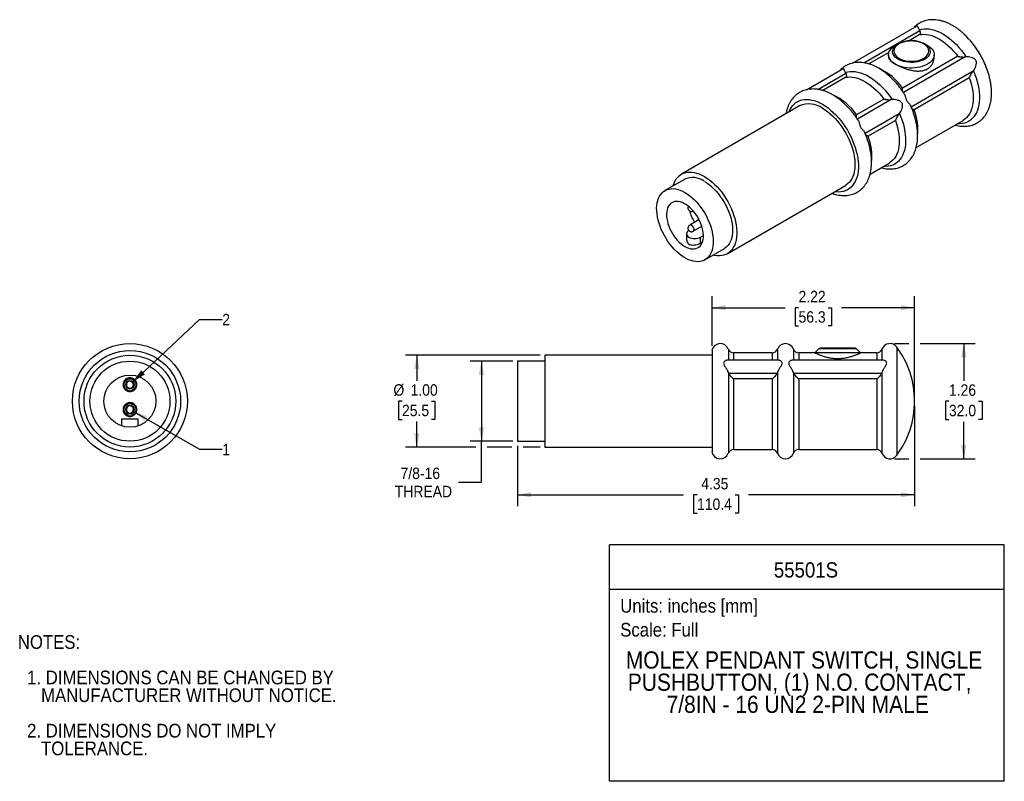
# Model space of a CAD drawing. Header units: inches. Extents: x 0.2 to 11, y 0 to 8.3.
import ezdxf
from ezdxf.enums import TextEntityAlignment as Align

# ---------------------------------------------------------------- set-up
doc = ezdxf.new("R2010")
doc.units = ezdxf.units.IN
doc.header["$MEASUREMENT"] = 0
doc.linetypes.add('SLD-Solid', pattern=[0])
doc.layers.add('DIMENSIONS', color=140, linetype='SLD-Solid', lineweight=25)
doc.layers.add('TEXT', color=140, linetype='SLD-Solid', lineweight=25)
doc.layers.add('SLD-DEFPOINTS', color=7, linetype='Continuous', plot=False)
doc.layers.get('SLD-DEFPOINTS').off()
doc.styles.add('SLDTEXTSTYLE0', font='GOTHIC.TTF', dxfattribs={"width": 0.913})
doc.dimstyles.new('SLDDIMSTYLE0', dxfattribs={"dimtxt": 0.125, "dimasz": 0.15, "dimexe": 0, "dimexo": 0.0625, "dimgap": 0.03125, "dimtad": 0, "dimtih": 1, "dimtoh": 1, "dimrnd": 1e-09, "dimzin": 12, "dimdsep": 46, "dimtxsty": 'SLDTEXTSTYLE0', "dimsah": 1, "dimcen": 0.09, "dimadec": 0, "dimazin": 3, "dimtfac": 1, "dimtdec": 3, "dimtofl": 0, "dimtmove": 0, "dimatfit": 3, "dimfxl": 0, "dimfrac": 2, "dimtolj": 1, "dimtzin": 12, "dimarcsym": 0})
doc.dimstyles.new('SLDDIMSTYLE1', dxfattribs={"dimtxt": 0.125, "dimasz": 0.15, "dimexe": 0, "dimexo": 0.0625, "dimgap": 0.03125, "dimtad": 0, "dimtih": 1, "dimtoh": 1, "dimrnd": 1e-09, "dimzin": 12, "dimdsep": 46, "dimtxsty": 'SLDTEXTSTYLE0', "dimsah": 1, "dimcen": 0.09, "dimadec": 0, "dimazin": 3, "dimtfac": 1, "dimtofl": 0, "dimtmove": 0, "dimatfit": 3, "dimfxl": 0, "dimfrac": 2, "dimtolj": 1, "dimtzin": 12, "dimarcsym": 0})
doc.dimstyles.new('SLDDIMSTYLE2', dxfattribs={"dimtxt": 0.125, "dimasz": 0.15, "dimexe": 0, "dimexo": 0.0625, "dimgap": 0.03125, "dimtad": 0, "dimtih": 1, "dimtoh": 1, "dimrnd": 1e-09, "dimzin": 4, "dimdsep": 46, "dimtxsty": 'SLDTEXTSTYLE0', "dimsah": 1, "dimcen": 0.09, "dimadec": 0, "dimazin": 1, "dimtfac": 1, "dimtofl": 0, "dimtmove": 0, "dimatfit": 3, "dimfxl": 0, "dimfrac": 2, "dimtolj": 1, "dimtzin": 12, "dimarcsym": 0})
doc.dimstyles.new('SLDDIMSTYLE3', dxfattribs={"dimtxt": 0.125, "dimasz": 0.15, "dimexe": 0, "dimexo": 0.0625, "dimgap": 0.03125, "dimtad": 0, "dimtih": 1, "dimtoh": 1, "dimrnd": 1e-09, "dimzin": 12, "dimdsep": 46, "dimtxsty": 'SLDTEXTSTYLE0', "dimsah": 1, "dimcen": 0, "dimadec": 0, "dimazin": 3, "dimtfac": 1, "dimtofl": 0, "dimtmove": 0, "dimatfit": 3, "dimfxl": 0, "dimfrac": 2, "dimtolj": 1, "dimtzin": 12, "dimarcsym": 0})

# ---------------------------------------------------------------- blocks, each defined once
blk = doc.blocks.new('SW_NOTE_0')
at = {"layer": 'TEXT', "color": 0, "insert": (0, 0.192), "char_height": 0.15, "attachment_point": 1, "style": 'SLDTEXTSTYLE0'}
blk.add_mtext('Scale: Full', dxfattribs=at)
blk = doc.blocks.new('SW_NOTE_0_1')
at = {"layer": 'TEXT', "color": 0, "insert": (0, 0.192), "char_height": 0.15, "attachment_point": 1, "style": 'SLDTEXTSTYLE0'}
blk.add_mtext('Units: inches [mm]', dxfattribs=at)
blk = doc.blocks.new('Block1')
at = {"layer": 'TEXT'}
for p, q in [((11, 2.589), (6.679, 2.589)), ((6.679, 0), (6.679, 2.589)), ((11, 0), (11, 2.589)), ((6.679, 2.102), (11, 2.102)), ((11, 0), (6.679, 0))]:
    blk.add_line(p, q, dxfattribs=at)
at = {"layer": 'TEXT', "color": 140}
for name, p in [('SW_NOTE_0_1', (6.795, 1.803)), ('SW_NOTE_0', (6.795, 1.541))]:
    blk.add_blockref(name, p, dxfattribs=at)
at = {"layer": 'TEXT', "color": 140, "style": 'SLDTEXTSTYLE0', "width": 0.913}
for tag, height, p in [('AUTOATTR0', 0.167, (8.477, 2.179)), ('AUTOATTR1_0', 0.188, (6.856, 1.177)), ('AUTOATTR1_1', 0.188, (6.878, 0.934)), ('AUTOATTR1_2', 0.188, (7.303, 0.692))]:
    blk.add_attdef(tag, text='', height=height, dxfattribs=at).set_placement(p, align=Align.BOTTOM_LEFT)
blk = doc.blocks.new('SW_NOTE_0_2')
at = {"layer": 'TEXT', "color": 0, "char_height": 0.15, "attachment_point": 1, "style": 'SLDTEXTSTYLE0'}
for s, insert in [('NOTES:', (0, 0.192)), ('  1. DIMENSIONS CAN BE CHANGED BY     ', (0, -0.196)), ('     MANUFACTURER WITHOUT NOTICE.', (0, -0.39)), ('  2. DIMENSIONS DO NOT IMPLY ', (0, -0.778)), ('     TOLERANCE.', (0, -0.972))]:
    blk.add_mtext(s, dxfattribs=dict(at, insert=insert))
blk = doc.blocks.new('_D')
at = {"layer": 'DIMENSIONS'}
for p, q in [((9.798, 4.789), (9.955, 4.789)), ((10.08, 4.789), (10.681, 4.789)), ((10.556, 4.789), (10.556, 4.383)), ((10.394, 4.158), (10.356, 4.158)), ((10.356, 4.158), (10.356, 3.959)), ((10.718, 4.158), (10.756, 4.158)), ((10.756, 4.158), (10.756, 3.959)), ((10.356, 3.959), (10.394, 3.959)), ((10.556, 3.529), (10.556, 3.934)), ((10.756, 3.959), (10.718, 3.959)), ((9.798, 3.529), (9.955, 3.529)), ((10.08, 3.529), (10.681, 3.529))]:
    blk.add_line(p, q, dxfattribs=at)
for points in [[(10.556, 4.789), (10.526, 4.639), (10.586, 4.639)], [(10.556, 3.529), (10.586, 3.679), (10.526, 3.679)]]:
    blk.add_solid(points, dxfattribs=at)
at = {"layer": 'DIMENSIONS', "char_height": 0.125, "attachment_point": 1, "style": 'SLDTEXTSTYLE0'}
for s, insert in [('1.26', (10.394, 4.343)), ('32.0', (10.394, 4.119))]:
    blk.add_mtext(s, dxfattribs=dict(at, insert=insert))
blk = doc.blocks.new('_D_1')
at = {"layer": 'DIMENSIONS'}
for p, q in [((10.018, 4.109), (10.018, 3.01)), ((5.67, 3.671), (5.67, 3.01)), ((5.67, 3.135), (7.488, 3.135)), ((7.636, 3.134), (7.598, 3.134)), ((7.598, 3.134), (7.598, 2.935)), ((8.052, 3.134), (8.09, 3.134)), ((8.09, 3.134), (8.09, 2.935)), ((10.018, 3.135), (8.2, 3.135)), ((7.598, 2.935), (7.636, 2.935)), ((8.09, 2.935), (8.052, 2.935))]:
    blk.add_line(p, q, dxfattribs=at)
for points in [[(5.67, 3.135), (5.82, 3.105), (5.82, 3.165)], [(10.018, 3.135), (9.868, 3.165), (9.868, 3.105)]]:
    blk.add_solid(points, dxfattribs=at)
at = {"layer": 'DIMENSIONS', "char_height": 0.125, "attachment_point": 1, "style": 'SLDTEXTSTYLE0'}
for s, insert in [('4.35', (7.682, 3.319)), ('110.4', (7.636, 3.095))]:
    blk.add_mtext(s, dxfattribs=dict(at, insert=insert))
blk = doc.blocks.new('_D_2')
at = {"layer": 'DIMENSIONS'}
for p, q in [((5.62, 4.596), (5.151, 4.596)), ((5.276, 4.596), (5.276, 3.721)), ((5.62, 3.721), (5.151, 3.721)), ((5.276, 3.272), (5.276, 3.721)), ((5.026, 3.272), (5.276, 3.272))]:
    blk.add_line(p, q, dxfattribs=at)
for points in [[(5.276, 4.596), (5.246, 4.446), (5.306, 4.446)], [(5.276, 3.721), (5.306, 3.871), (5.246, 3.871)]]:
    blk.add_solid(points, dxfattribs=at)
at = {"layer": 'DIMENSIONS', "char_height": 0.125, "attachment_point": 1, "style": 'SLDTEXTSTYLE0'}
for s, insert in [('7/8-16', (4.39, 3.432)), ('THREAD', (4.327, 3.233))]:
    blk.add_mtext(s, dxfattribs=dict(at, insert=insert))
blk = doc.blocks.new('_D_3')
at = {"layer": 'DIMENSIONS'}
for p, q in [((5.92, 4.661), (4.443, 4.661)), ((4.568, 4.661), (4.568, 4.382)), ((4.406, 4.159), (4.368, 4.159)), ((4.368, 4.159), (4.368, 3.96)), ((4.729, 4.159), (4.767, 4.159)), ((4.767, 4.159), (4.767, 3.96)), ((4.368, 3.96), (4.406, 3.96)), ((4.568, 3.656), (4.568, 3.935)), ((4.767, 3.96), (4.729, 3.96)), ((5.214, 3.656), (4.443, 3.656)), ((5.607, 3.656), (5.339, 3.656)), ((5.92, 3.656), (5.732, 3.656))]:
    blk.add_line(p, q, dxfattribs=at)
for points in [[(4.568, 4.661), (4.538, 4.511), (4.598, 4.511)], [(4.568, 3.656), (4.598, 3.806), (4.538, 3.806)]]:
    blk.add_solid(points, dxfattribs=at)
at = {"layer": 'DIMENSIONS', "char_height": 0.125, "attachment_point": 1, "style": 'SLDTEXTSTYLE0'}
for s, insert in [('%%c', (4.312, 4.344)), ('1.00', (4.5, 4.344)), ('25.5', (4.406, 4.12))]:
    blk.add_mtext(s, dxfattribs=dict(at, insert=insert))
blk = doc.blocks.new('_D_4')
at = {"layer": 'DIMENSIONS'}
for p, q in [((7.8, 4.764), (7.8, 5.307)), ((10.018, 4.209), (10.018, 5.307)), ((7.8, 5.182), (8.6, 5.182)), ((8.747, 5.181), (8.709, 5.181)), ((8.709, 5.181), (8.709, 4.983)), ((9.071, 5.181), (9.109, 5.181)), ((9.109, 5.181), (9.109, 4.983)), ((10.018, 5.182), (9.218, 5.182)), ((8.709, 4.983), (8.747, 4.983)), ((9.109, 4.983), (9.071, 4.983))]:
    blk.add_line(p, q, dxfattribs=at)
for points in [[(7.8, 5.182), (7.95, 5.152), (7.95, 5.212)], [(10.018, 5.182), (9.868, 5.212), (9.868, 5.152)]]:
    blk.add_solid(points, dxfattribs=at)
at = {"layer": 'DIMENSIONS', "char_height": 0.125, "attachment_point": 1, "style": 'SLDTEXTSTYLE0'}
for s, insert in [('2.22', (8.747, 5.366)), ('56.3', (8.747, 5.143))]:
    blk.add_mtext(s, dxfattribs=dict(at, insert=insert))
blk = doc.blocks.new('_D_5')
at = {"layer": 'DIMENSIONS'}
for p, q in [((1.461, 4.372), (2.188, 5.054)), ((2.188, 5.054), (2.438, 5.054))]:
    blk.add_line(p, q, dxfattribs=at)
blk.add_solid([(1.461, 4.372), (1.591, 4.452), (1.55, 4.496)], dxfattribs=at)
at = {"layer": 'DIMENSIONS', "insert": (2.438, 5.114), "char_height": 0.125, "attachment_point": 1, "style": 'SLDTEXTSTYLE0'}
blk.add_mtext('2', dxfattribs=at)
blk = doc.blocks.new('_D_6')
at = {"layer": 'DIMENSIONS'}
for p, q in [((1.468, 4.045), (2.188, 3.633)), ((2.188, 3.633), (2.438, 3.633))]:
    blk.add_line(p, q, dxfattribs=at)
blk.add_solid([(1.468, 4.045), (1.583, 3.944), (1.613, 3.996)], dxfattribs=at)
at = {"layer": 'DIMENSIONS', "insert": (2.438, 3.693), "char_height": 0.125, "attachment_point": 1, "style": 'SLDTEXTSTYLE0'}
blk.add_mtext('1', dxfattribs=at)

msp = doc.modelspace()

# ---------------------------------------------------------------- linework, layer by layer
for p, q in [((9.339, 7.857), (10.046, 8.266)), ((9.462, 7.861), (10.074, 8.214)), ((10.08, 8.173), (9.957, 8.102)), ((9.837, 8.068), (9.806, 8.05)), ((10.16, 8.05), (10.128, 8.068)), ((9.737, 7.975), (9.517, 7.848)), ((9.733, 7.948), (9.733, 7.923)), ((10.491, 7.932), (9.887, 7.584)), ((10.573, 7.926), (9.895, 7.536)), ((10.233, 7.923), (10.233, 7.948)), ((8.836, 7.567), (9.237, 7.799)), ((10.658, 7.768), (9.981, 7.377)), ((8.958, 7.57), (9.265, 7.747)), ((9.271, 7.706), (9.014, 7.558)), ((10.617, 7.697), (10.014, 7.348)), ((9.681, 7.465), (9.383, 7.293)), ((9.763, 7.459), (9.392, 7.245)), ((8.759, 7.389), (7.465, 6.642)), ((9.849, 7.301), (9.477, 7.087)), ((9.808, 7.23), (9.51, 7.058)), ((10.035, 6.935), (10.549, 7.231)), ((9.531, 6.644), (9.74, 6.764)), ((7.497, 6.586), (7.285, 6.464)), ((7.967, 5.772), (9.261, 6.519)), ((7.651, 6.158), (7.645, 6.141)), ((7.656, 6.143), (7.556, 6.085)), ((7.594, 6.018), (7.688, 6.072)), ((7.656, 6.143), (7.658, 6.144)), ((7.687, 6.067), (7.69, 6.067)), ((7.522, 5.99), (7.522, 5.92)), ((7.674, 5.954), (7.705, 5.972)), ((7.674, 5.889), (7.674, 5.954)), ((7.674, 5.889), (7.695, 5.901)), ((7.722, 5.706), (7.935, 5.828)), ((9.823, 4.751), (9.823, 3.566)), ((7.8, 4.661), (5.97, 4.661)), ((5.97, 4.661), (5.97, 3.656)), ((7.8, 4.714), (7.8, 3.604)), ((7.979, 4.728), (7.979, 4.606)), ((8.459, 4.688), (8.037, 4.688)), ((8.037, 4.688), (8.037, 4.606)), ((8.459, 4.688), (8.459, 4.606)), ((8.517, 4.728), (8.517, 4.606)), ((8.691, 4.728), (8.691, 4.606)), ((8.926, 4.688), (8.749, 4.688)), ((8.749, 4.688), (8.749, 4.606)), ((8.97, 4.732), (8.926, 4.688)), ((9.426, 4.688), (8.926, 4.688)), ((9.382, 4.732), (8.97, 4.732)), ((9.368, 4.738), (8.984, 4.738)), ((9.426, 4.688), (9.382, 4.732)), ((9.603, 4.688), (9.426, 4.688)), ((9.603, 4.688), (9.603, 4.606)), ((9.661, 4.728), (9.661, 4.606)), ((5.97, 4.596), (5.67, 4.596)), ((5.67, 4.596), (5.67, 3.721)), ((8.532, 4.606), (7.963, 4.606)), ((9.676, 4.606), (8.676, 4.606)), ((7.979, 4.47), (7.979, 3.589)), ((8.513, 4.463), (7.982, 4.463)), ((8.517, 4.47), (8.517, 3.589)), ((8.691, 4.47), (8.691, 3.589)), ((9.658, 4.463), (8.695, 4.463)), ((9.661, 4.47), (9.661, 3.589)), ((8.459, 4.402), (8.037, 4.402)), ((8.037, 4.402), (8.037, 3.629)), ((8.459, 4.402), (8.459, 3.629)), ((9.603, 4.402), (8.749, 4.402)), ((8.749, 4.402), (8.749, 3.629)), ((9.603, 4.402), (9.603, 3.629)), ((1.338, 3.888), (1.338, 3.967)), ((1.338, 3.967), (1.516, 3.967)), ((1.516, 3.888), (1.516, 3.967)), ((5.67, 3.721), (5.97, 3.721)), ((5.97, 3.656), (7.8, 3.656)), ((8.037, 3.629), (8.459, 3.629)), ((8.749, 3.629), (9.603, 3.629))]:
    msp.add_line(p, q)
at = {"flags": 128}
for points in [[(10.071, 8.221), (10.096, 8.228), (10.121, 8.233), (10.148, 8.234), (10.176, 8.232), (10.205, 8.227), (10.235, 8.219), (10.265, 8.209), (10.295, 8.195), (10.326, 8.179), (10.356, 8.16), (10.387, 8.138), (10.417, 8.114), (10.446, 8.088), (10.475, 8.06), (10.503, 8.029), (10.53, 7.997), (10.556, 7.963), (10.58, 7.927)], [(10.072, 8.169), (10.092, 8.172), (10.118, 8.173), (10.145, 8.172), (10.174, 8.167), (10.203, 8.159), (10.232, 8.148), (10.262, 8.135), (10.292, 8.118), (10.322, 8.099), (10.352, 8.076), (10.381, 8.052), (10.41, 8.025), (10.438, 7.996), (10.465, 7.965), (10.491, 7.932)], [(9.806, 7.846), (9.787, 7.859), (9.77, 7.872), (9.756, 7.887), (9.745, 7.903), (9.738, 7.919), (9.734, 7.936), (9.733, 7.952), (9.735, 7.969), (9.741, 7.985), (9.75, 8.001), (9.763, 8.017), (9.778, 8.031), (9.796, 8.044), (9.806, 8.05)], [(9.837, 7.9), (9.82, 7.911), (9.806, 7.924), (9.794, 7.937), (9.785, 7.951), (9.779, 7.966), (9.777, 7.98), (9.778, 7.995), (9.782, 8.01), (9.789, 8.024), (9.799, 8.038), (9.813, 8.051), (9.814, 8.052)], [(10.16, 8.05), (10.179, 8.038), (10.196, 8.024), (10.209, 8.009), (10.22, 7.994), (10.228, 7.977), (10.232, 7.961), (10.233, 7.944), (10.23, 7.927), (10.224, 7.911), (10.215, 7.895), (10.203, 7.88), (10.188, 7.865), (10.17, 7.852), (10.149, 7.84), (10.126, 7.83), (10.101, 7.821), (10.075, 7.814), (10.047, 7.809), (10.019, 7.805), (9.99, 7.804), (9.961, 7.804), (9.932, 7.807), (9.904, 7.811), (9.877, 7.817), (9.852, 7.825), (9.828, 7.835), (9.806, 7.846)], [(10.152, 8.052), (10.16, 8.045), (10.172, 8.031), (10.18, 8.017), (10.186, 8.003), (10.189, 7.988), (10.188, 7.973), (10.184, 7.958), (10.176, 7.944), (10.166, 7.93), (10.153, 7.917), (10.137, 7.906), (10.119, 7.895), (10.099, 7.886), (10.076, 7.878), (10.053, 7.872), (10.028, 7.868), (10.002, 7.866), (9.976, 7.865), (9.951, 7.867), (9.925, 7.87), (9.901, 7.875), (9.878, 7.882), (9.857, 7.89), (9.837, 7.9)], [(9.262, 7.754), (9.286, 7.761), (9.312, 7.765), (9.339, 7.767), (9.367, 7.765), (9.396, 7.76), (9.425, 7.752), (9.456, 7.742), (9.486, 7.728), (9.516, 7.712), (9.547, 7.693), (9.577, 7.671), (9.607, 7.647), (9.637, 7.621), (9.666, 7.592), (9.694, 7.562), (9.721, 7.53), (9.746, 7.496), (9.771, 7.46)], [(10.663, 7.774), (10.679, 7.734), (10.692, 7.695), (10.704, 7.655), (10.713, 7.616), (10.721, 7.578), (10.725, 7.54), (10.728, 7.503), (10.728, 7.468), (10.726, 7.434), (10.722, 7.401), (10.715, 7.37), (10.706, 7.342), (10.695, 7.315), (10.682, 7.291), (10.667, 7.269), (10.649, 7.25), (10.63, 7.233), (10.609, 7.22), (10.587, 7.209), (10.563, 7.201), (10.537, 7.196), (10.511, 7.194), (10.485, 7.194)], [(9.263, 7.702), (9.282, 7.705), (9.309, 7.706), (9.336, 7.705), (9.365, 7.7), (9.394, 7.692), (9.423, 7.681), (9.453, 7.667), (9.483, 7.651), (9.513, 7.631), (9.543, 7.609), (9.572, 7.585), (9.601, 7.558), (9.629, 7.529), (9.656, 7.498), (9.681, 7.465)], [(10.617, 7.697), (10.63, 7.659), (10.64, 7.621), (10.648, 7.584), (10.654, 7.548), (10.658, 7.512), (10.659, 7.478), (10.658, 7.444), (10.655, 7.412), (10.65, 7.382), (10.642, 7.354), (10.632, 7.328), (10.62, 7.304), (10.606, 7.283), (10.59, 7.264), (10.572, 7.247), (10.552, 7.233), (10.549, 7.231)], [(8.641, 7.321), (8.652, 7.346), (8.665, 7.37), (8.68, 7.391), (8.698, 7.409), (8.717, 7.425), (8.738, 7.438), (8.76, 7.448), (8.784, 7.455), (8.809, 7.459), (8.836, 7.461), (8.863, 7.459), (8.891, 7.454), (8.92, 7.447), (8.95, 7.436), (8.98, 7.423), (9.01, 7.407)], [(9.01, 7.407), (9.04, 7.389), (9.07, 7.367), (9.099, 7.344), (9.128, 7.318), (9.156, 7.29), (9.184, 7.26), (9.21, 7.228), (9.235, 7.194), (9.259, 7.16), (9.282, 7.123), (9.303, 7.086), (9.322, 7.049), (9.339, 7.01), (9.354, 6.971), (9.368, 6.933), (9.379, 6.894), (9.388, 6.856), (9.395, 6.818), (9.4, 6.781), (9.402, 6.745), (9.402, 6.71), (9.4, 6.677), (9.395, 6.645), (9.388, 6.615), (9.379, 6.588), (9.368, 6.562), (9.354, 6.539), (9.339, 6.518), (9.322, 6.499), (9.303, 6.483), (9.282, 6.47), (9.259, 6.46), (9.235, 6.453), (9.21, 6.449), (9.184, 6.447), (9.156, 6.449), (9.143, 6.451)], [(9.01, 7.364), (9.038, 7.346), (9.067, 7.326), (9.095, 7.303), (9.122, 7.278), (9.149, 7.251), (9.175, 7.222), (9.2, 7.191), (9.223, 7.159), (9.245, 7.125), (9.266, 7.09), (9.285, 7.055), (9.302, 7.018), (9.317, 6.982), (9.331, 6.945), (9.342, 6.908), (9.351, 6.871), (9.358, 6.835), (9.362, 6.8), (9.365, 6.766), (9.365, 6.733), (9.362, 6.701), (9.358, 6.671), (9.351, 6.643), (9.342, 6.617), (9.331, 6.593), (9.317, 6.571), (9.302, 6.552), (9.285, 6.536), (9.266, 6.522), (9.261, 6.519)], [(9.854, 7.307), (9.869, 7.267), (9.883, 7.228), (9.895, 7.188), (9.904, 7.149), (9.911, 7.111), (9.916, 7.073), (9.919, 7.036), (9.919, 7.001), (9.917, 6.966), (9.913, 6.934), (9.906, 6.903), (9.897, 6.875), (9.886, 6.848), (9.873, 6.824), (9.857, 6.802), (9.84, 6.783), (9.821, 6.766), (9.8, 6.753), (9.778, 6.742), (9.753, 6.734), (9.728, 6.729), (9.701, 6.727), (9.676, 6.727)], [(9.808, 7.23), (9.82, 7.192), (9.831, 7.154), (9.839, 7.117), (9.845, 7.081), (9.848, 7.045), (9.85, 7.01), (9.849, 6.977), (9.846, 6.945), (9.84, 6.915), (9.833, 6.887), (9.823, 6.861), (9.811, 6.837), (9.797, 6.815), (9.781, 6.796), (9.763, 6.78), (9.743, 6.766), (9.74, 6.764)], [(7.374, 6.515), (7.375, 6.518), (7.384, 6.544), (7.395, 6.568), (7.408, 6.59), (7.424, 6.609), (7.441, 6.625), (7.46, 6.639), (7.48, 6.65), (7.502, 6.658), (7.526, 6.663), (7.551, 6.666), (7.577, 6.665), (7.603, 6.661), (7.631, 6.654), (7.659, 6.645), (7.687, 6.632), (7.716, 6.617)], [(7.716, 6.617), (7.744, 6.599), (7.773, 6.579), (7.801, 6.556), (7.828, 6.531), (7.855, 6.504), (7.881, 6.475), (7.906, 6.444), (7.929, 6.412), (7.951, 6.378), (7.972, 6.343), (7.991, 6.308), (8.008, 6.271), (8.023, 6.235), (8.037, 6.198), (8.048, 6.161), (8.057, 6.124), (8.064, 6.088), (8.068, 6.053), (8.071, 6.019), (8.071, 5.986), (8.068, 5.954), (8.064, 5.924), (8.057, 5.896), (8.048, 5.87), (8.037, 5.846), (8.023, 5.824), (8.008, 5.805), (7.991, 5.789), (7.972, 5.775), (7.951, 5.764), (7.929, 5.756), (7.906, 5.751), (7.881, 5.749), (7.855, 5.749), (7.828, 5.753), (7.811, 5.757)], [(7.504, 6.442), (7.53, 6.425), (7.557, 6.406), (7.583, 6.384), (7.608, 6.361), (7.633, 6.335), (7.656, 6.307), (7.679, 6.278), (7.7, 6.247), (7.72, 6.215), (7.738, 6.182), (7.755, 6.148), (7.769, 6.114), (7.782, 6.08), (7.793, 6.046), (7.801, 6.012), (7.807, 5.978), (7.811, 5.945), (7.813, 5.914), (7.812, 5.883), (7.81, 5.854), (7.804, 5.827), (7.797, 5.802), (7.788, 5.779), (7.776, 5.758), (7.762, 5.739), (7.747, 5.723), (7.729, 5.71), (7.71, 5.699), (7.69, 5.692), (7.668, 5.687), (7.645, 5.685), (7.621, 5.686), (7.595, 5.69), (7.57, 5.697), (7.544, 5.707), (7.517, 5.72), (7.49, 5.735), (7.464, 5.753), (7.438, 5.774), (7.412, 5.796), (7.387, 5.821), (7.363, 5.848), (7.339, 5.877), (7.318, 5.907), (7.297, 5.938), (7.278, 5.971), (7.261, 6.004), (7.245, 6.038), (7.231, 6.072), (7.22, 6.106), (7.21, 6.141), (7.203, 6.174), (7.198, 6.208), (7.195, 6.24), (7.194, 6.271), (7.196, 6.301), (7.2, 6.329), (7.206, 6.355), (7.215, 6.379), (7.225, 6.401), (7.238, 6.421), (7.253, 6.438), (7.269, 6.453), (7.287, 6.465), (7.307, 6.474), (7.328, 6.48), (7.351, 6.483), (7.375, 6.484), (7.399, 6.481), (7.425, 6.476), (7.451, 6.467), (7.477, 6.456), (7.504, 6.442)], [(7.716, 6.564), (7.742, 6.548), (7.769, 6.528), (7.795, 6.507), (7.82, 6.483), (7.845, 6.457), (7.869, 6.43), (7.891, 6.4), (7.912, 6.369), (7.932, 6.337), (7.95, 6.305), (7.967, 6.271), (7.981, 6.237), (7.994, 6.202), (8.005, 6.168), (8.013, 6.134), (8.019, 6.101), (8.023, 6.068), (8.025, 6.036), (8.025, 6.006), (8.022, 5.977), (8.017, 5.95), (8.009, 5.924), (8, 5.901), (7.988, 5.88), (7.974, 5.862), (7.959, 5.846), (7.942, 5.832), (7.935, 5.828)], [(7.504, 5.852), (7.525, 5.841), (7.546, 5.833), (7.567, 5.827), (7.587, 5.825), (7.606, 5.825), (7.624, 5.828), (7.64, 5.835), (7.655, 5.844), (7.669, 5.856), (7.68, 5.87), (7.689, 5.887), (7.697, 5.906), (7.702, 5.927), (7.705, 5.95), (7.705, 5.975), (7.703, 6), (7.699, 6.027), (7.693, 6.054), (7.685, 6.082), (7.675, 6.109), (7.662, 6.137), (7.648, 6.164), (7.632, 6.19), (7.615, 6.214), (7.597, 6.237), (7.577, 6.259), (7.557, 6.279), (7.536, 6.296), (7.514, 6.311), (7.493, 6.323), (7.472, 6.333), (7.451, 6.34), (7.43, 6.344), (7.411, 6.345), (7.392, 6.343), (7.375, 6.338), (7.359, 6.33), (7.345, 6.32), (7.333, 6.307), (7.322, 6.291), (7.314, 6.273), (7.308, 6.253), (7.304, 6.231), (7.302, 6.207), (7.303, 6.182), (7.306, 6.156), (7.311, 6.129), (7.318, 6.101), (7.327, 6.074), (7.339, 6.046), (7.352, 6.019), (7.367, 5.993), (7.383, 5.967), (7.401, 5.943), (7.42, 5.921), (7.44, 5.9), (7.461, 5.882), (7.482, 5.866), (7.504, 5.852)], [(7.541, 6.292), (7.541, 6.291), (7.541, 6.291)], [(7.556, 6.085), (7.559, 6.087), (7.566, 6.087), (7.575, 6.083), (7.583, 6.077), (7.591, 6.068), (7.597, 6.058), (7.601, 6.046), (7.602, 6.036)], [(7.69, 6.067), (7.684, 6.068), (7.682, 6.069)], [(7.548, 6.026), (7.537, 6.019), (7.529, 6.01), (7.524, 6), (7.522, 5.99), (7.524, 5.98), (7.529, 5.97), (7.537, 5.962), (7.548, 5.954), (7.562, 5.947), (7.577, 5.943), (7.594, 5.94), (7.611, 5.939), (7.628, 5.94), (7.645, 5.943), (7.66, 5.947), (7.674, 5.954)]]:
    msp.add_lwpolyline(points, dxfattribs=at)
for centre, radius in [((1.427, 4.159), 0.63), ((1.427, 4.159), 0.555), ((1.427, 4.159), 0.502), ((1.427, 4.159), 0.438), ((1.427, 4.159), 0.285), ((1.427, 4.34), 0.0654), ((1.427, 4.34), 0.0645), ((1.427, 4.34), 0.0465), ((1.427, 4.068), 0.0654), ((1.427, 4.068), 0.0645), ((1.427, 4.068), 0.0465)]:
    msp.add_circle(centre, radius)
for centre, radius, start, end in [((9.983, 7.808), 0.297, 55.2466, 124.7068), ((9.889, 7.461), 0.979, 15.4207, 46.5936), ((9.874, 7.453), 0.996, 19.9724, 40.0222), ((9.362, 7.218), 0.64, 34.8551, 65.6375), ((8.858, 6.927), 0.64, 34.8551, 65.6375), ((8.863, 7.159), 0.252, 54.3326, 114.3569), ((9.454, 7.129), 0.601, 353.5793, 21.3692), ((8.95, 6.839), 0.601, 353.5793, 21.3692), ((7.588, 6.389), 0.217, 53.9683, 114.7212), ((8.006, 6.375), 0.473, 196.3003, 213.1401), ((7.662, 6.134), 0.0188, 111.738, 173.7178), ((7.584, 6.034), 0.0188, 304.5922, 6.7961), ((7.891, 4.695), 0.0935, 20.7137, 168.5881), ((8.604, 4.695), 0.0935, 20.7137, 159.2863), ((9.748, 4.696), 0.093, 36.4854, 159.414), ((9.022, 4.159), 0.996, 0, 36.4854), ((8.037, 4.75), 0.062, 200.7137, 270), ((8.459, 4.75), 0.062, 270, 339.2863), ((8.749, 4.75), 0.062, 200.7137, 270), ((8.984, 4.718), 0.02, 90, 135), ((9.368, 4.718), 0.02, 45, 90), ((9.603, 4.75), 0.062, 270, 339.414), ((1.427, 4.34), 0.0388, 0, 180), ((1.427, 4.34), 0.0388, 180, 0), ((1.427, 4.068), 0.0388, 0, 180), ((9.022, 4.159), 0.996, 323.5146, 0), ((1.427, 4.068), 0.0388, 180, 0), ((7.891, 3.622), 0.0935, 191.4119, 339.2863), ((8.037, 3.567), 0.062, 90, 159.2863), ((8.459, 3.567), 0.062, 20.7137, 90), ((8.604, 3.622), 0.0935, 200.7137, 339.2863), ((8.749, 3.567), 0.062, 90, 159.2863), ((9.603, 3.567), 0.062, 20.586, 90), ((9.748, 3.622), 0.093, 200.586, 323.5146)]:
    msp.add_arc(centre, radius, start, end)
for points, knots in [([(10.562, 8.172), (10.561, 8.173), (10.549, 8.185), (10.527, 8.204), (10.496, 8.228), (10.465, 8.25), (10.438, 8.266), (10.411, 8.281), (10.384, 8.294), (10.351, 8.308), (10.318, 8.319), (10.285, 8.326), (10.252, 8.331), (10.221, 8.333), (10.19, 8.332), (10.16, 8.328), (10.131, 8.321), (10.104, 8.311), (10.079, 8.299), (10.055, 8.284), (10.032, 8.267), (10.017, 8.253), (10.01, 8.245), (10.008, 8.244)], [0, 0, 0, 0, 0.0107617, 0.0658568, 0.1211169, 0.176544, 0.2289798, 0.2588463, 0.3144955, 0.3701663, 0.4256345, 0.4807074, 0.535174, 0.5888414, 0.641575, 0.6933281, 0.7441502, 0.7941752, 0.8435997, 0.8926592, 0.9415886, 0.9905818, 1, 1, 1, 1]), ([(10.071, 8.221), (10.07, 8.223), (10.069, 8.226), (10.067, 8.23), (10.064, 8.234), (10.062, 8.238), (10.059, 8.244), (10.056, 8.251), (10.053, 8.257), (10.05, 8.261), (10.049, 8.263), (10.048, 8.265), (10.047, 8.265), (10.046, 8.266)], [0, 0, 0, 0, 0.064741, 0.132449, 0.203209, 0.277092, 0.354162, 0.506552, 0.708619, 0.82719, 0.885919, 0.945608, 1, 1, 1, 1]), ([(10.074, 8.214), (10.074, 8.215), (10.073, 8.218), (10.072, 8.22), (10.071, 8.221)], [0, 0, 0, 0, 0.496164, 1, 1, 1, 1]), ([(10.074, 8.214), (10.075, 8.213), (10.075, 8.21), (10.076, 8.207), (10.077, 8.203), (10.078, 8.199), (10.079, 8.196), (10.08, 8.192), (10.08, 8.188), (10.081, 8.184), (10.081, 8.18), (10.08, 8.176), (10.08, 8.174), (10.08, 8.173)], [0, 0, 0, 0, 0.0629196, 0.1285075, 0.1968798, 0.2681333, 0.3423495, 0.4195983, 0.4999412, 0.6185555, 0.7489879, 0.8647793, 1, 1, 1, 1]), ([(9.847, 7.911), (9.811, 7.931), (9.791, 7.96), (9.791, 8.018), (9.811, 8.046), (9.883, 8.088), (9.932, 8.1), (10.034, 8.1), (10.082, 8.088), (10.154, 8.046), (10.175, 8.018), (10.175, 7.96), (10.154, 7.931), (10.082, 7.89), (10.034, 7.878), (9.932, 7.878), (9.883, 7.89), (9.847, 7.911)], [0, 0, 0, 0, 0.125, 0.125, 0.25, 0.25, 0.375, 0.375, 0.5, 0.5, 0.625, 0.625, 0.75, 0.75, 0.875, 0.875, 1, 1, 1, 1]), ([(9.734, 7.923), (9.734, 7.92), (9.733, 7.912), (9.741, 7.897), (9.756, 7.88), (9.778, 7.863), (9.797, 7.852), (9.806, 7.846)], [0, 0, 0, 0, 0.132992, 0.354588, 0.572935, 0.7988, 1, 1, 1, 1]), ([(9.806, 7.846), (9.816, 7.841), (9.836, 7.83), (9.869, 7.815), (9.904, 7.801), (9.942, 7.789), (9.982, 7.779), (10.023, 7.772), (10.064, 7.77), (10.104, 7.774), (10.136, 7.783), (10.163, 7.796), (10.186, 7.813), (10.206, 7.836), (10.221, 7.863), (10.23, 7.892), (10.234, 7.913), (10.233, 7.923), (10.233, 7.923)], [0, 0, 0, 0, 0.0682806, 0.1313832, 0.1961721, 0.2622119, 0.3298711, 0.4017338, 0.4756066, 0.5482521, 0.623494, 0.6664776, 0.7314334, 0.7984422, 0.8633566, 0.9299194, 0.9995809, 1, 1, 1, 1]), ([(10.491, 7.932), (10.494, 7.931), (10.497, 7.931), (10.504, 7.929), (10.507, 7.928), (10.517, 7.927), (10.524, 7.926), (10.539, 7.925), (10.546, 7.924), (10.559, 7.925), (10.566, 7.925), (10.573, 7.926)], [0, 0, 0, 0, 0.125, 0.125, 0.25, 0.25, 0.5, 0.5, 0.75, 0.75, 1, 1, 1, 1]), ([(10.663, 7.774), (10.668, 7.78), (10.673, 7.788), (10.682, 7.806), (10.686, 7.815), (10.692, 7.835), (10.694, 7.845), (10.695, 7.861), (10.695, 7.866), (10.694, 7.877), (10.692, 7.882), (10.687, 7.891), (10.684, 7.895), (10.676, 7.902), (10.672, 7.905), (10.658, 7.913), (10.649, 7.916), (10.629, 7.922), (10.619, 7.925), (10.604, 7.927), (10.599, 7.927), (10.589, 7.928), (10.585, 7.928), (10.58, 7.927)], [0, 0, 0, 0, 0.125, 0.125, 0.25, 0.25, 0.375, 0.375, 0.4375, 0.4375, 0.5, 0.5, 0.5625, 0.5625, 0.625, 0.625, 0.75, 0.75, 0.875, 0.875, 0.9375, 0.9375, 1, 1, 1, 1]), ([(9.905, 7.521), (9.898, 7.532), (9.883, 7.555), (9.859, 7.588), (9.833, 7.621), (9.806, 7.653), (9.777, 7.682), (9.748, 7.711), (9.718, 7.737), (9.687, 7.761), (9.656, 7.783), (9.629, 7.799), (9.603, 7.814), (9.575, 7.828), (9.542, 7.841), (9.509, 7.852), (9.476, 7.859), (9.444, 7.864), (9.412, 7.866), (9.381, 7.865), (9.351, 7.861), (9.323, 7.854), (9.295, 7.844), (9.27, 7.832), (9.246, 7.817), (9.223, 7.8), (9.208, 7.787), (9.201, 7.778), (9.199, 7.777)], [0, 0, 0, 0, 0.037753, 0.079324, 0.120944, 0.162631, 0.204403, 0.246279, 0.288272, 0.330391, 0.372638, 0.412413, 0.435182, 0.477598, 0.52003, 0.562307, 0.60428, 0.645789, 0.686686, 0.726868, 0.766301, 0.805022, 0.843136, 0.88079, 0.918166, 0.955442, 0.992767, 1, 1, 1, 1]), ([(9.262, 7.754), (9.261, 7.755), (9.26, 7.758), (9.258, 7.762), (9.256, 7.766), (9.253, 7.771), (9.251, 7.776), (9.248, 7.782), (9.245, 7.788), (9.242, 7.792), (9.24, 7.795), (9.239, 7.797), (9.238, 7.798), (9.237, 7.799)], [0, 0, 0, 0, 0.059042, 0.120229, 0.183622, 0.249279, 0.367704, 0.499391, 0.602266, 0.748971, 0.874501, 0.941661, 1, 1, 1, 1]), ([(10.658, 7.768), (10.653, 7.764), (10.649, 7.759), (10.641, 7.748), (10.637, 7.742), (10.627, 7.723), (10.621, 7.71), (10.617, 7.697)], [0, 0, 0, 0, 0.25, 0.25, 0.5, 0.5, 1, 1, 1, 1]), ([(9.265, 7.747), (9.265, 7.748), (9.264, 7.751), (9.263, 7.753), (9.262, 7.754)], [0, 0, 0, 0, 0.496248, 1, 1, 1, 1]), ([(9.265, 7.747), (9.265, 7.746), (9.266, 7.743), (9.267, 7.74), (9.268, 7.736), (9.269, 7.732), (9.27, 7.729), (9.27, 7.725), (9.271, 7.721), (9.271, 7.717), (9.271, 7.713), (9.271, 7.709), (9.271, 7.707), (9.271, 7.706)], [0, 0, 0, 0, 0.06292, 0.128509, 0.196882, 0.268136, 0.342353, 0.419603, 0.499947, 0.618558, 0.748986, 0.864778, 1, 1, 1, 1]), ([(10.46, 7.18), (10.462, 7.179), (10.475, 7.175), (10.498, 7.171), (10.53, 7.167), (10.562, 7.166), (10.593, 7.168), (10.622, 7.172), (10.65, 7.18), (10.677, 7.19), (10.702, 7.203), (10.726, 7.218), (10.748, 7.236), (10.768, 7.256), (10.786, 7.278), (10.803, 7.302), (10.817, 7.328), (10.83, 7.357), (10.84, 7.387), (10.849, 7.419), (10.855, 7.452), (10.859, 7.487), (10.86, 7.523), (10.86, 7.561), (10.857, 7.599), (10.851, 7.638), (10.844, 7.677), (10.838, 7.704), (10.833, 7.719), (10.833, 7.721)], [0, 0, 0, 0, 0.0071557, 0.0485934, 0.0895333, 0.1298385, 0.1694232, 0.2082712, 0.2464377, 0.2840378, 0.3212291, 0.3581944, 0.3950957, 0.4320955, 0.4693783, 0.5071058, 0.5454038, 0.5843492, 0.6239609, 0.6641967, 0.7049629, 0.7461336, 0.7875744, 0.8291639, 0.8707986, 0.9124013, 0.9539372, 0.9953904, 1, 1, 1, 1]), ([(9.401, 7.23), (9.394, 7.241), (9.379, 7.264), (9.355, 7.297), (9.329, 7.33), (9.302, 7.362), (9.274, 7.392), (9.244, 7.42), (9.214, 7.446), (9.183, 7.47), (9.152, 7.492), (9.126, 7.508), (9.099, 7.523), (9.071, 7.537), (9.038, 7.55), (9.005, 7.561), (8.972, 7.569), (8.94, 7.573), (8.908, 7.575), (8.877, 7.574), (8.847, 7.57), (8.819, 7.563), (8.792, 7.553), (8.766, 7.541), (8.742, 7.527), (8.719, 7.509), (8.699, 7.49), (8.68, 7.469), (8.663, 7.445), (8.648, 7.419), (8.635, 7.392), (8.624, 7.362), (8.615, 7.333), (8.611, 7.312), (8.61, 7.303)], [0, 0, 0, 0, 0.029953, 0.062934, 0.095954, 0.129027, 0.162168, 0.195391, 0.228707, 0.262124, 0.295642, 0.327198, 0.345262, 0.378914, 0.412579, 0.44612, 0.47942, 0.512352, 0.544798, 0.576678, 0.607963, 0.638684, 0.668922, 0.698796, 0.728449, 0.758023, 0.787635, 0.817436, 0.847562, 0.878123, 0.909191, 0.940795, 0.972916, 1, 1, 1, 1]), ([(9.886, 7.549), (9.886, 7.554), (9.885, 7.563), (9.886, 7.576), (9.887, 7.584), (9.887, 7.584)], [0, 0, 0, 0, 0.444647, 0.993543, 1, 1, 1, 1]), ([(9.681, 7.465), (9.685, 7.464), (9.688, 7.463), (9.695, 7.462), (9.698, 7.461), (9.708, 7.46), (9.715, 7.459), (9.729, 7.457), (9.736, 7.457), (9.75, 7.457), (9.757, 7.458), (9.763, 7.459)], [0, 0, 0, 0, 0.125, 0.125, 0.25, 0.25, 0.5, 0.5, 0.75, 0.75, 1, 1, 1, 1]), ([(9.854, 7.307), (9.859, 7.313), (9.864, 7.321), (9.873, 7.339), (9.877, 7.348), (9.883, 7.368), (9.885, 7.378), (9.886, 7.394), (9.886, 7.399), (9.885, 7.41), (9.883, 7.415), (9.878, 7.424), (9.875, 7.428), (9.867, 7.435), (9.863, 7.438), (9.849, 7.446), (9.839, 7.449), (9.819, 7.455), (9.809, 7.458), (9.795, 7.46), (9.79, 7.46), (9.78, 7.46), (9.775, 7.46), (9.771, 7.46)], [0, 0, 0, 0, 0.125, 0.125, 0.25, 0.25, 0.375, 0.375, 0.4375, 0.4375, 0.5, 0.5, 0.5625, 0.5625, 0.625, 0.625, 0.75, 0.75, 0.875, 0.875, 0.9375, 0.9375, 1, 1, 1, 1]), ([(9.905, 7.521), (9.905, 7.52), (9.91, 7.514), (9.915, 7.498), (9.92, 7.475), (9.927, 7.455), (9.935, 7.44), (9.946, 7.427), (9.956, 7.417), (9.965, 7.407), (9.971, 7.398), (9.974, 7.393), (9.975, 7.39)], [0, 0, 0, 0, 0.030118, 0.208153, 0.372959, 0.458288, 0.544579, 0.642007, 0.732057, 0.824366, 0.922375, 1, 1, 1, 1]), ([(9.651, 6.713), (9.653, 6.712), (9.666, 6.708), (9.689, 6.704), (9.721, 6.7), (9.753, 6.699), (9.784, 6.701), (9.813, 6.705), (9.841, 6.713), (9.868, 6.723), (9.893, 6.736), (9.917, 6.751), (9.939, 6.769), (9.959, 6.789), (9.978, 6.811), (9.994, 6.835), (10.009, 6.861), (10.021, 6.89), (10.032, 6.92), (10.04, 6.952), (10.046, 6.985), (10.05, 7.02), (10.052, 7.056), (10.051, 7.094), (10.048, 7.132), (10.043, 7.171), (10.035, 7.21), (10.026, 7.249), (10.014, 7.289), (10.001, 7.328), (9.988, 7.362), (9.979, 7.383), (9.975, 7.39)], [0, 0, 0, 0, 0.006251, 0.042479, 0.078269, 0.113501, 0.148101, 0.182055, 0.215413, 0.248274, 0.280778, 0.313084, 0.345334, 0.37767, 0.410253, 0.443225, 0.476696, 0.510735, 0.545357, 0.580528, 0.616165, 0.652157, 0.688388, 0.72475, 0.761153, 0.797528, 0.833845, 0.870089, 0.906258, 0.942356, 0.978393, 1, 1, 1, 1]), ([(10.014, 7.348), (10.014, 7.348), (10.008, 7.351), (9.999, 7.355), (9.99, 7.36), (9.987, 7.363), (9.987, 7.363)], [0, 0, 0, 0, 0.007176, 0.487357, 0.981784, 1, 1, 1, 1]), ([(9.383, 7.258), (9.382, 7.263), (9.381, 7.272), (9.382, 7.285), (9.383, 7.293), (9.383, 7.293)], [0, 0, 0, 0, 0.444647, 0.993543, 1, 1, 1, 1]), ([(9.401, 7.23), (9.402, 7.229), (9.406, 7.223), (9.411, 7.207), (9.417, 7.185), (9.423, 7.165), (9.431, 7.149), (9.442, 7.137), (9.452, 7.126), (9.461, 7.116), (9.468, 7.107), (9.47, 7.102), (9.471, 7.1)], [0, 0, 0, 0, 0.030118, 0.208153, 0.372959, 0.458288, 0.544579, 0.642007, 0.732057, 0.824366, 0.922375, 1, 1, 1, 1]), ([(9.849, 7.301), (9.844, 7.297), (9.84, 7.292), (9.832, 7.28), (9.828, 7.274), (9.818, 7.256), (9.812, 7.243), (9.808, 7.23)], [0, 0, 0, 0, 0.25, 0.25, 0.5, 0.5, 1, 1, 1, 1]), ([(9.112, 6.433), (9.115, 6.432), (9.128, 6.427), (9.153, 6.42), (9.185, 6.413), (9.218, 6.409), (9.249, 6.408), (9.28, 6.41), (9.309, 6.415), (9.338, 6.422), (9.364, 6.432), (9.39, 6.445), (9.413, 6.461), (9.435, 6.478), (9.455, 6.498), (9.474, 6.52), (9.49, 6.544), (9.505, 6.571), (9.517, 6.599), (9.528, 6.629), (9.536, 6.661), (9.542, 6.694), (9.546, 6.729), (9.548, 6.766), (9.547, 6.803), (9.544, 6.841), (9.539, 6.88), (9.531, 6.919), (9.522, 6.958), (9.511, 6.998), (9.497, 7.037), (9.484, 7.071), (9.475, 7.092), (9.471, 7.1)], [0, 0, 0, 0, 0.008223, 0.043385, 0.078259, 0.112712, 0.146627, 0.179934, 0.21262, 0.244731, 0.276365, 0.307654, 0.338753, 0.369797, 0.400925, 0.432291, 0.464031, 0.496251, 0.529017, 0.562346, 0.596202, 0.630507, 0.665155, 0.700032, 0.735036, 0.770078, 0.805094, 0.840054, 0.874943, 0.90976, 0.94451, 0.9792, 1, 1, 1, 1]), ([(9.51, 7.058), (9.51, 7.058), (9.505, 7.06), (9.495, 7.065), (9.486, 7.07), (9.483, 7.072), (9.483, 7.072)], [0, 0, 0, 0, 0.0071761, 0.4873572, 0.9817836, 1, 1, 1, 1]), ([(7.541, 6.293), (7.54, 6.29), (7.538, 6.285), (7.536, 6.278), (7.536, 6.27), (7.538, 6.262), (7.542, 6.253), (7.548, 6.245), (7.557, 6.239), (7.567, 6.235), (7.577, 6.235), (7.587, 6.236), (7.592, 6.239), (7.594, 6.24)], [0, 0, 0, 0, 0.105712, 0.152268, 0.23131, 0.317553, 0.411754, 0.510836, 0.613189, 0.718199, 0.826396, 0.924634, 1, 1, 1, 1]), ([(7.541, 6.071), (7.54, 6.068), (7.538, 6.063), (7.536, 6.055), (7.536, 6.048), (7.538, 6.04), (7.542, 6.031), (7.548, 6.023), (7.557, 6.017), (7.567, 6.013), (7.577, 6.013), (7.587, 6.014), (7.592, 6.017), (7.594, 6.018)], [0, 0, 0, 0, 0.105712, 0.152268, 0.23131, 0.317553, 0.411754, 0.510836, 0.613189, 0.718199, 0.826396, 0.924634, 1, 1, 1, 1]), ([(7.556, 6.085), (7.555, 6.085), (7.553, 6.084), (7.549, 6.08), (7.544, 6.076), (7.542, 6.072), (7.541, 6.071)], [0, 0, 0, 0, 0.095573, 0.41257, 0.77386, 1, 1, 1, 1]), ([(7.523, 5.92), (7.523, 5.915), (7.523, 5.904), (7.533, 5.887), (7.553, 5.873), (7.578, 5.867), (7.607, 5.867), (7.637, 5.873), (7.66, 5.881), (7.671, 5.887), (7.674, 5.889)], [0, 0, 0, 0, 0.085715, 0.231343, 0.372445, 0.508719, 0.64671, 0.790439, 0.935696, 1, 1, 1, 1]), ([(8.926, 4.688), (8.926, 4.688), (8.926, 4.688), (8.928, 4.687), (8.929, 4.686), (8.934, 4.684), (8.939, 4.682), (8.949, 4.678), (8.952, 4.676), (8.96, 4.673), (8.964, 4.671), (8.978, 4.666), (8.988, 4.662), (9.011, 4.653), (9.023, 4.649), (9.044, 4.644), (9.05, 4.642), (9.065, 4.638), (9.072, 4.637), (9.095, 4.632), (9.111, 4.63), (9.143, 4.626), (9.16, 4.625), (9.193, 4.625), (9.21, 4.626), (9.242, 4.63), (9.258, 4.632), (9.288, 4.638), (9.302, 4.642), (9.322, 4.648), (9.329, 4.65), (9.341, 4.654), (9.347, 4.656), (9.359, 4.66), (9.364, 4.662), (9.374, 4.666), (9.379, 4.668), (9.393, 4.673), (9.4, 4.676), (9.41, 4.681), (9.413, 4.682), (9.417, 4.684), (9.419, 4.685), (9.424, 4.687), (9.426, 4.688), (9.426, 4.688)], [0, 0, 0, 0, 0.03125, 0.03125, 0.0625, 0.0625, 0.125, 0.125, 0.15625, 0.15625, 0.1875, 0.1875, 0.25, 0.25, 0.3125, 0.3125, 0.34375, 0.34375, 0.375, 0.375, 0.4375, 0.4375, 0.5, 0.5, 0.5625, 0.5625, 0.625, 0.625, 0.6875, 0.6875, 0.71875, 0.71875, 0.75, 0.75, 0.78125, 0.78125, 0.8125, 0.8125, 0.875, 0.875, 0.90625, 0.90625, 0.9375, 0.9375, 1, 1, 1, 1]), ([(7.963, 4.606), (7.958, 4.605), (7.948, 4.604), (7.934, 4.594), (7.927, 4.582), (7.927, 4.569), (7.933, 4.554), (7.942, 4.54), (7.951, 4.525), (7.961, 4.509), (7.971, 4.49), (7.976, 4.477), (7.979, 4.47)], [0, 0, 0, 0, 0.14551, 0.29467, 0.371898, 0.449997, 0.538175, 0.619676, 0.703221, 0.791926, 0.882899, 1, 1, 1, 1]), ([(8.517, 4.47), (8.518, 4.475), (8.522, 4.485), (8.533, 4.505), (8.547, 4.529), (8.561, 4.552), (8.569, 4.569), (8.569, 4.582), (8.562, 4.592), (8.554, 4.6), (8.544, 4.604), (8.537, 4.606), (8.533, 4.606), (8.532, 4.606)], [0, 0, 0, 0, 0.0800538, 0.1627994, 0.3239339, 0.4730953, 0.5503245, 0.6284246, 0.7166039, 0.7981054, 0.8816521, 0.9703579, 1, 1, 1, 1]), ([(8.676, 4.606), (8.671, 4.605), (8.66, 4.604), (8.647, 4.594), (8.639, 4.582), (8.639, 4.569), (8.646, 4.554), (8.654, 4.54), (8.664, 4.525), (8.673, 4.509), (8.683, 4.49), (8.688, 4.477), (8.691, 4.47)], [0, 0, 0, 0, 0.14551, 0.2946696, 0.3718979, 0.449997, 0.5381752, 0.6196757, 0.7032214, 0.7919261, 0.8828989, 1, 1, 1, 1]), ([(9.661, 4.47), (9.663, 4.475), (9.667, 4.485), (9.677, 4.505), (9.691, 4.529), (9.706, 4.552), (9.713, 4.569), (9.713, 4.582), (9.706, 4.592), (9.698, 4.6), (9.688, 4.604), (9.681, 4.606), (9.677, 4.606), (9.676, 4.606)], [0, 0, 0, 0, 0.079946, 0.162578, 0.323495, 0.47291, 0.550338, 0.628633, 0.717427, 0.799444, 0.883526, 0.972599, 1, 1, 1, 1]), ([(8.037, 4.402), (8.034, 4.404), (8.032, 4.406), (8.027, 4.411), (8.024, 4.413), (8.017, 4.42), (8.012, 4.425), (8.002, 4.436), (7.998, 4.441), (7.989, 4.452), (7.985, 4.458), (7.982, 4.463)], [0, 0, 0, 0, 0.125, 0.125, 0.25, 0.25, 0.5, 0.5, 0.75, 0.75, 1, 1, 1, 1]), ([(8.513, 4.463), (8.51, 4.458), (8.506, 4.452), (8.498, 4.441), (8.493, 4.436), (8.479, 4.42), (8.469, 4.41), (8.459, 4.402)], [0, 0, 0, 0, 0.25, 0.25, 0.5, 0.5, 1, 1, 1, 1]), ([(8.749, 4.402), (8.747, 4.404), (8.744, 4.406), (8.739, 4.411), (8.737, 4.413), (8.729, 4.42), (8.724, 4.425), (8.715, 4.436), (8.71, 4.441), (8.702, 4.452), (8.698, 4.458), (8.695, 4.463)], [0, 0, 0, 0, 0.125, 0.125, 0.25, 0.25, 0.5, 0.5, 0.75, 0.75, 1, 1, 1, 1]), ([(9.658, 4.463), (9.655, 4.458), (9.651, 4.452), (9.642, 4.441), (9.638, 4.436), (9.624, 4.42), (9.613, 4.41), (9.603, 4.402)], [0, 0, 0, 0, 0.25, 0.25, 0.5, 0.5, 1, 1, 1, 1]), ([(1.427, 4.415), (1.434, 4.415), (1.446, 4.414), (1.461, 4.408), (1.473, 4.4), (1.485, 4.389), (1.495, 4.375), (1.501, 4.358), (1.503, 4.34), (1.501, 4.321), (1.495, 4.304), (1.485, 4.29), (1.47, 4.277), (1.451, 4.267), (1.427, 4.263), (1.409, 4.266), (1.394, 4.272), (1.381, 4.279), (1.37, 4.29), (1.36, 4.304), (1.353, 4.321), (1.351, 4.34), (1.353, 4.358), (1.36, 4.375), (1.37, 4.389), (1.384, 4.403), (1.404, 4.413), (1.42, 4.415), (1.427, 4.415)], [0, 0, 0, 0, 0.045138, 0.072204, 0.102465, 0.135878, 0.17212, 0.210527, 0.250115, 0.289704, 0.328111, 0.364353, 0.397766, 0.454862, 0.5, 0.545138, 0.572204, 0.602465, 0.635878, 0.67212, 0.710527, 0.750115, 0.789704, 0.828111, 0.864353, 0.897766, 0.954862, 1, 1, 1, 1]), ([(1.427, 4.143), (1.434, 4.143), (1.446, 4.142), (1.461, 4.136), (1.473, 4.128), (1.485, 4.117), (1.495, 4.103), (1.501, 4.086), (1.503, 4.068), (1.501, 4.049), (1.495, 4.032), (1.485, 4.018), (1.47, 4.005), (1.451, 3.995), (1.427, 3.991), (1.409, 3.994), (1.394, 4), (1.381, 4.007), (1.37, 4.018), (1.36, 4.032), (1.353, 4.049), (1.351, 4.068), (1.353, 4.086), (1.36, 4.103), (1.37, 4.117), (1.384, 4.131), (1.404, 4.141), (1.42, 4.143), (1.427, 4.143)], [0, 0, 0, 0, 0.045138, 0.072204, 0.102465, 0.135878, 0.17212, 0.210527, 0.250115, 0.289704, 0.328111, 0.364353, 0.397766, 0.454862, 0.5, 0.545138, 0.572204, 0.602465, 0.635878, 0.67212, 0.710527, 0.750115, 0.789704, 0.828111, 0.864353, 0.897766, 0.954862, 1, 1, 1, 1])]:
    msp.add_open_spline(points, degree=3, knots=knots)
for points in [[(10.58, 7.927), (10.578, 7.927), (10.575, 7.927), (10.573, 7.926)], [(10.658, 7.768), (10.66, 7.77), (10.661, 7.772), (10.663, 7.774)], [(9.771, 7.46), (9.768, 7.46), (9.766, 7.46), (9.763, 7.459)], [(9.849, 7.301), (9.85, 7.303), (9.852, 7.305), (9.854, 7.307)], [(7.979, 4.47), (7.98, 4.468), (7.981, 4.465), (7.982, 4.463)], [(8.513, 4.463), (8.515, 4.465), (8.516, 4.468), (8.517, 4.47)], [(8.691, 4.47), (8.692, 4.468), (8.693, 4.465), (8.695, 4.463)], [(9.658, 4.463), (9.659, 4.465), (9.66, 4.468), (9.661, 4.47)]]:
    msp.add_open_spline(points, degree=3)

# ---------------------------------------------------------------- block references
at = {"layer": 'SLD-DEFPOINTS'}
msp.add_blockref('Block1', (0, 0), dxfattribs=at).add_auto_attribs({'AUTOATTR0': '55501S', 'AUTOATTR1_0': 'MOLEX PENDANT SWITCH, SINGLE ', 'AUTOATTR1_1': 'PUSHBUTTON, (1) N.O. CONTACT, ', 'AUTOATTR1_2': '7/8IN - 16 UN2 2-PIN MALE'})
at = {"layer": 'TEXT'}
msp.add_blockref('SW_NOTE_0_2', (0.2, 1.407), dxfattribs=at)

# ---------------------------------------------------------------- dimensions: what is measured, and where the dimension line sits
at = {"layer": 'DIMENSIONS'}
dim = msp.add_linear_dim(base=(10.018, 5.182), p1=(7.8, 4.714), p2=(10.018, 4.159), dimstyle='SLDDIMSTYLE0', dxfattribs=at)
dim.commit()
dim.dimension.update_dxf_attribs({"geometry": '_D_4', "text_midpoint": (8.909, 5.182), "dimtype": 160})
for p1, p2, text, picture, middle in [((1.393, 4.308), (1.461, 4.372), '2', '_D_5', (2.484, 5.054)), ((1.387, 4.091), (1.468, 4.045), '1', '_D_6', (2.484, 3.633))]:
    dim = msp.add_diameter_dim_2p(p1=p1, p2=p2, text=text, dimstyle='SLDDIMSTYLE3', override={"dimpost": '<>'}, dxfattribs=at)
    dim.commit()
    dim.dimension.update_dxf_attribs({"geometry": picture, "text_midpoint": middle, "dimtype": 163})
for base, p1, p2, angle, picture, middle in [((10.556, 3.529), (9.748, 4.789), (9.748, 3.529), 90, '_D', (10.556, 4.159)), ((10.018, 3.135), (5.67, 3.721), (10.018, 4.159), 0, '_D_1', (7.844, 3.135))]:
    dim = msp.add_linear_dim(base=base, p1=p1, p2=p2, angle=angle, dimstyle='SLDDIMSTYLE0', dxfattribs=at)
    dim.commit()
    dim.dimension.update_dxf_attribs({"geometry": picture, "text_midpoint": middle, "dimtype": 160})
for base, p1, p2, text, dimstyle, picture, middle in [((4.5676, 3.6562), (5.97, 4.6608), (5.97, 3.6562), '%%c<>', 'SLDDIMSTYLE2', '_D_3', (4.5676, 4.1585)), ((5.276, 3.721), (5.67, 4.596), (5.67, 3.721), '7/8-16\\PTHREAD', 'SLDDIMSTYLE1', '_D_2', (5.276, 3.272))]:
    dim = msp.add_linear_dim(base=base, p1=p1, p2=p2, angle=90, text=text, dimstyle=dimstyle, dxfattribs=at)
    dim.commit()
    dim.dimension.update_dxf_attribs({"geometry": picture, "text_midpoint": middle, "dimtype": 160})

doc.saveas('drawing.dxf')
